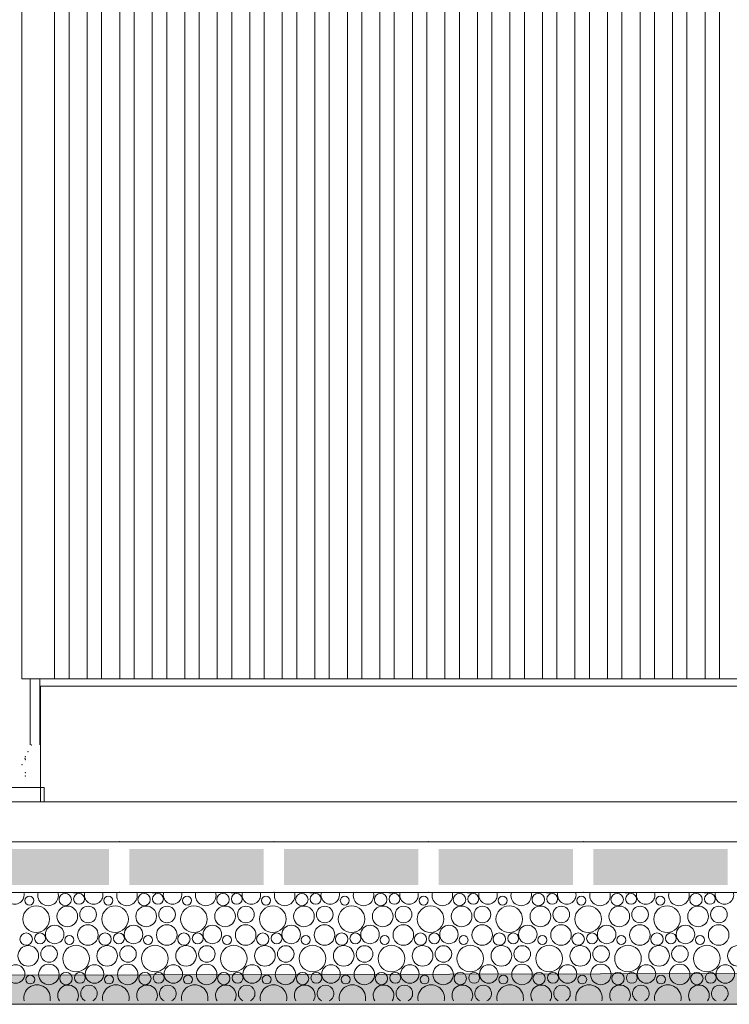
# Model space of a CAD drawing. Header units: millimetres. Extents: x -94601 to -15166, y -300 to 6935.
# Tile 56 of 97: x -47869 to -46887, y -300 to 1062. Entities that reach past the tile are written whole.
import ezdxf

# ---------------------------------------------------------------- set-up
doc = ezdxf.new("R2010")
doc.units = ezdxf.units.MM
doc.header["$MEASUREMENT"] = 0
for name, color, linetype in [('Métal _ Bardage.Charp_Couv_Bard_Métal', 7, 'Continuous'), ('Nouveau_Charpente _ Bardage.Charp_Couv_Zinc', 7, 'Continuous'), ('Nouveau_Menuis_Ext _ Murs-rideaux.Menuis_Ext', 7, 'Continuous'), ('Nouveau_Structure _ Longrine.GO', 7, 'Continuous'), ('Nouveau_Terrain _ Original.Terrain', 7, 'Continuous'), ('Nouveau_VRD _ Voirie 3d.VRD', 7, 'Continuous')]:
    doc.layers.add(name, color=color, linetype=linetype)

# ---------------------------------------------------------------- blocks, each defined once
blk = doc.blocks.new('Élément de coupe_20')
at = {"layer": 'Métal _ Bardage.Charp_Couv_Bard_Métal', "color": 7, "linetype": 'Continuous', "lineweight": 15}
for p, q in [((-47841.3, 150), (-47841.3, 140)), ((-47841.3, 140), (-40185.3, 140))]:
    blk.add_line(p, q, dxfattribs=at)
blk = doc.blocks.new('Élément de coupe_26')
at = {"layer": 'Nouveau_Structure _ Longrine.GO', "color": 7, "linetype": 'Continuous', "lineweight": 15}
for p, q in [((-47840.3, 0), (-47840.3, 140)), ((-47840.3, -20), (-47840.3, 0))]:
    blk.add_line(p, q, dxfattribs=at)
blk = doc.blocks.new('*X51')
at = {"layer": 'Nouveau_VRD _ Voirie 3d.VRD', "color": 33, "linetype": 'Continuous', "lineweight": 15, "true_color": 0xf48e54}
for centre, radius in [((-47806.2, -155.2), 8.58), ((-47787, -154.2), 7.52), ((-47697.1, -155.2), 8.58), ((-47677.9, -154.2), 7.52), ((-47587.9, -155.2), 8.58), ((-47568.8, -154.2), 7.52), ((-47478.8, -155.2), 8.58), ((-47459.7, -154.2), 7.52), ((-47369.7, -155.2), 8.58), ((-47350.6, -154.2), 7.52), ((-47260.6, -155.2), 8.58), ((-47241.5, -154.2), 7.52), ((-47151.5, -155.2), 8.58), ((-47132.3, -154.2), 7.52), ((-47042.4, -155.2), 8.58), ((-47023.2, -154.2), 7.52), ((-46933.3, -155.2), 8.58), ((-46914.1, -154.2), 7.52), ((-47855.7, -156.5), 6.2), ((-47746.6, -156.5), 6.2), ((-47637.5, -156.5), 6.2), ((-47528.4, -156.5), 6.2), ((-47419.3, -156.5), 6.2), ((-47310.1, -156.5), 6.2), ((-47201, -156.5), 6.2), ((-47091.9, -156.5), 6.2), ((-46982.8, -156.5), 6.2), ((-47846.3, -182.2), 18.4), ((-47803.3, -178.4), 14.3), ((-47774.5, -175.8), 11.5), ((-47737.2, -182.2), 18.4), ((-47694.2, -178.4), 14.3), ((-47665.3, -175.8), 11.5), ((-47628.1, -182.2), 18.4), ((-47585, -178.4), 14.3), ((-47556.2, -175.8), 11.5), ((-47519, -182.2), 18.4), ((-47475.9, -178.4), 14.3), ((-47447.1, -175.8), 11.5), ((-47409.9, -182.2), 18.4), ((-47366.8, -178.4), 14.3), ((-47338, -175.8), 11.5), ((-47300.8, -182.2), 18.4), ((-47257.7, -178.4), 14.3), ((-47228.9, -175.8), 11.5), ((-47191.7, -182.2), 18.4), ((-47148.6, -178.4), 14.3), ((-47119.8, -175.8), 11.5), ((-47082.6, -182.2), 18.4), ((-47039.5, -178.4), 14.3), ((-47010.7, -175.8), 11.5), ((-46973.4, -182.2), 18.4), ((-46930.4, -178.4), 14.3), ((-46901.6, -175.8), 11.5), ((-47774.8, -204.1), 14.2), ((-47665.7, -204.1), 14.2), ((-47556.5, -204.1), 14.2), ((-47447.4, -204.1), 14.2), ((-47338.3, -204.1), 14.2), ((-47229.2, -204.1), 14.2), ((-47120.1, -204.1), 14.2), ((-47011, -204.1), 14.2), ((-46901.9, -204.1), 14.2), ((-47860.2, -209.8), 8.58), ((-47841, -208.8), 7.52), ((-47820.8, -203.4), 12.8), ((-47751.1, -209.8), 8.58), ((-47731.9, -208.8), 7.52), ((-47711.7, -203.4), 12.8), ((-47641.9, -209.8), 8.58), ((-47622.8, -208.8), 7.52), ((-47602.6, -203.4), 12.8), ((-47532.8, -209.8), 8.58), ((-47513.7, -208.8), 7.52), ((-47493.5, -203.4), 12.8), ((-47423.7, -209.8), 8.58), ((-47404.6, -208.8), 7.52), ((-47384.4, -203.4), 12.8), ((-47314.6, -209.8), 8.58), ((-47295.5, -208.8), 7.52), ((-47275.2, -203.4), 12.8), ((-47205.5, -209.8), 8.58), ((-47186.3, -208.8), 7.52), ((-47166.1, -203.4), 12.8), ((-47096.4, -209.8), 8.58), ((-47077.2, -208.8), 7.52), ((-47057, -203.4), 12.8), ((-46987.3, -209.8), 8.58), ((-46968.1, -208.8), 7.52), ((-46947.9, -203.4), 12.8), ((-47800.6, -211.1), 6.2), ((-47691.5, -211.1), 6.2), ((-47582.4, -211.1), 6.2), ((-47473.3, -211.1), 6.2), ((-47364.1, -211.1), 6.2), ((-47255, -211.1), 6.2), ((-47145.9, -211.1), 6.2), ((-47036.8, -211.1), 6.2), ((-46927.7, -211.1), 6.2), ((-47857.3, -233), 14.3), ((-47828.5, -230.4), 11.5), ((-47791.2, -236.8), 18.4), ((-47748.2, -233), 14.3), ((-47719.3, -230.4), 11.5), ((-47682.1, -236.8), 18.4), ((-47639, -233), 14.3), ((-47610.2, -230.4), 11.5), ((-47573, -236.8), 18.4), ((-47529.9, -233), 14.3), ((-47501.1, -230.4), 11.5), ((-47463.9, -236.8), 18.4), ((-47420.8, -233), 14.3), ((-47392, -230.4), 11.5), ((-47354.8, -236.8), 18.4), ((-47311.7, -233), 14.3), ((-47282.9, -230.4), 11.5), ((-47245.7, -236.8), 18.4), ((-47202.6, -233), 14.3), ((-47173.8, -230.4), 11.5), ((-47136.6, -236.8), 18.4), ((-47093.5, -233), 14.3), ((-47064.7, -230.4), 11.5), ((-47027.4, -236.8), 18.4), ((-46984.4, -233), 14.3), ((-46955.6, -230.4), 11.5), ((-46918.3, -236.8), 18.4), ((-46875.3, -233), 14.3), ((-47828.8, -258.7), 14.2), ((-47719.7, -258.7), 14.2), ((-47610.5, -258.7), 14.2), ((-47501.4, -258.7), 14.2), ((-47392.3, -258.7), 14.2), ((-47283.2, -258.7), 14.2), ((-47174.1, -258.7), 14.2), ((-47065, -258.7), 14.2), ((-46955.9, -258.7), 14.2), ((-47874.8, -258), 12.8), ((-47805.1, -264.4), 8.58), ((-47785.9, -263.4), 7.52), ((-47765.7, -258), 12.8), ((-47695.9, -264.4), 8.58), ((-47676.8, -263.4), 7.52), ((-47656.6, -258), 12.8), ((-47586.8, -264.4), 8.58), ((-47567.7, -263.4), 7.52), ((-47547.5, -258), 12.8), ((-47477.7, -264.4), 8.58), ((-47458.6, -263.4), 7.52), ((-47438.4, -258), 12.8), ((-47368.6, -264.4), 8.58), ((-47349.5, -263.4), 7.52), ((-47329.2, -258), 12.8), ((-47259.5, -264.4), 8.58), ((-47240.3, -263.4), 7.52), ((-47220.1, -258), 12.8), ((-47150.4, -264.4), 8.58), ((-47131.2, -263.4), 7.52), ((-47111, -258), 12.8), ((-47041.3, -264.4), 8.58), ((-47022.1, -263.4), 7.52), ((-47001.9, -258), 12.8), ((-46932.2, -264.4), 8.58), ((-46913, -263.4), 7.52), ((-46892.8, -258), 12.8), ((-47854.6, -265.7), 6.2), ((-47745.5, -265.7), 6.2), ((-47636.4, -265.7), 6.2), ((-47527.3, -265.7), 6.2), ((-47418.1, -265.7), 6.2), ((-47309, -265.7), 6.2), ((-47199.9, -265.7), 6.2), ((-47090.8, -265.7), 6.2), ((-46981.7, -265.7), 6.2)]:
    blk.add_circle(centre, radius, dxfattribs=at)
for centre, radius, start, end in [((-47875.9, -148.8), 12.8, 163.5489, 16.4511), ((-47829.9, -149.5), 14.2, 162.5101, 17.4899), ((-47792.3, -127.6), 18.4, 254.0928, 285.9072), ((-47766.8, -148.8), 12.8, 163.5489, 16.4511), ((-47720.8, -149.5), 14.2, 162.5101, 17.4899), ((-47683.2, -127.6), 18.4, 254.0928, 285.9072), ((-47657.7, -148.8), 12.8, 163.5489, 16.4511), ((-47611.7, -149.5), 14.2, 162.5101, 17.4899), ((-47574.1, -127.6), 18.4, 254.0928, 285.9072), ((-47548.6, -148.8), 12.8, 163.5489, 16.4511), ((-47502.5, -149.5), 14.2, 162.5101, 17.4899), ((-47465, -127.6), 18.4, 254.0928, 285.9072), ((-47439.5, -148.8), 12.8, 163.5489, 16.4511), ((-47393.4, -149.5), 14.2, 162.5101, 17.4899), ((-47355.9, -127.6), 18.4, 254.0928, 285.9072), ((-47330.4, -148.8), 12.8, 163.5489, 16.4511), ((-47284.3, -149.5), 14.2, 162.5101, 17.4899), ((-47246.8, -127.6), 18.4, 254.0928, 285.9072), ((-47221.2, -148.8), 12.8, 163.5489, 16.4511), ((-47175.2, -149.5), 14.2, 162.5101, 17.4899), ((-47137.7, -127.6), 18.4, 254.0928, 285.9072), ((-47112.1, -148.8), 12.8, 163.5489, 16.4511), ((-47066.1, -149.5), 14.2, 162.5101, 17.4899), ((-47028.6, -127.6), 18.4, 254.0928, 285.9072), ((-47003, -148.8), 12.8, 163.5489, 16.4511), ((-46957, -149.5), 14.2, 162.5101, 17.4899), ((-46919.4, -127.6), 18.4, 254.0928, 285.9072), ((-46893.9, -148.8), 12.8, 163.5489, 16.4511), ((-47845.2, -291.4), 18.4, 347.7576, 192.2424), ((-47802.2, -287.6), 14.3, 327.777, 212.223), ((-47773.3, -285), 11.5, 296.7325, 243.2675), ((-47736.1, -291.4), 18.4, 347.7576, 192.2424), ((-47693, -287.6), 14.3, 327.777, 212.223), ((-47664.2, -285), 11.5, 296.7325, 243.2675), ((-47627, -291.4), 18.4, 347.7576, 192.2424), ((-47583.9, -287.6), 14.3, 327.777, 212.223), ((-47555.1, -285), 11.5, 296.7325, 243.2675), ((-47517.9, -291.4), 18.4, 347.7576, 192.2424), ((-47474.8, -287.6), 14.3, 327.777, 212.223), ((-47446, -285), 11.5, 296.7325, 243.2675), ((-47408.8, -291.4), 18.4, 347.7576, 192.2424), ((-47365.7, -287.6), 14.3, 327.777, 212.223), ((-47336.9, -285), 11.5, 296.7325, 243.2675), ((-47299.7, -291.4), 18.4, 347.7576, 192.2424), ((-47256.6, -287.6), 14.3, 327.777, 212.223), ((-47227.8, -285), 11.5, 296.7325, 243.2675), ((-47190.6, -291.4), 18.4, 347.7576, 192.2424), ((-47147.5, -287.6), 14.3, 327.777, 212.223), ((-47118.7, -285), 11.5, 296.7325, 243.2675), ((-47081.4, -291.4), 18.4, 347.7576, 192.2424), ((-47038.4, -287.6), 14.3, 327.777, 212.223), ((-47009.6, -285), 11.5, 296.7325, 243.2675), ((-46972.3, -291.4), 18.4, 347.7576, 192.2424), ((-46929.3, -287.6), 14.3, 327.777, 212.223), ((-46900.4, -285), 11.5, 296.7325, 243.2675)]:
    blk.add_arc(centre, radius, start, end, dxfattribs=at)
blk = doc.blocks.new('*X52')
at = {"layer": 'Nouveau_VRD _ Voirie 3d.VRD', "linetype": 'Continuous', "lineweight": 15, "true_color": 0xb5b5b5}
for points in [[(-47931.6, -85.2), (-47931.6, -135.2), (-47745.5, -135.2), (-47745.5, -85.2)], [(-47717.5, -85.2), (-47717.5, -135.2), (-47531.5, -135.2), (-47531.5, -85.2)], [(-47503.5, -85.2), (-47503.5, -135.2), (-47317.5, -135.2), (-47317.5, -85.2)], [(-47289.5, -85.2), (-47289.5, -135.2), (-47103.4, -135.2), (-47103.4, -85.2)], [(-47075.4, -85.2), (-47075.4, -135.2), (-46889.4, -135.2), (-46889.4, -85.2)]]:
    blk.add_hatch(color=253, dxfattribs=at).paths.add_polyline_path(points)
at = {"layer": 'Nouveau_VRD _ Voirie 3d.VRD', "color": 253, "linetype": 'Continuous', "lineweight": 15, "true_color": 0xb5b5b5}
for p in [(-47731.5, -75.2), (-47517.5, -75.2), (-47303.5, -75.2), (-47089.4, -75.2), (-47731.5, -145.2), (-47517.5, -145.2), (-47303.5, -145.2), (-47089.4, -145.2)]:
    blk.add_point(p, dxfattribs=at)
blk = doc.blocks.new('Élément de coupe_40')
at = {"layer": 'Nouveau_VRD _ Voirie 3d.VRD', "color": 251, "linetype": 'Continuous', "lineweight": 15, "true_color": 0x6a6a6a}
blk.add_line((-36763.6, -20), (-82142.3, -20), dxfattribs=at)
at = {"layer": 'Nouveau_VRD _ Voirie 3d.VRD', "color": 7, "linetype": 'Continuous', "lineweight": 15}
for p, q in [((-37013, -75.2), (-81749.3, -75.2)), ((-37013, -145.2), (-81749.3, -145.2))]:
    blk.add_line(p, q, dxfattribs=at)
at = {"layer": 'Nouveau_VRD _ Voirie 3d.VRD', "lineweight": 0}
for name in ['*X52', '*X51']:
    blk.add_blockref(name, (0, 0), dxfattribs=at)
blk = doc.blocks.new('Élément de coupe_41')
at = {"layer": 'Nouveau_VRD _ Voirie 3d.VRD', "color": 251, "linetype": 'Continuous', "lineweight": 15, "true_color": 0x6a6a6a}
for p, q in [((-47840.3, 60), (-47841.3, 60)), ((-58330.3, 0), (-47835.3, 0)), ((-47835.3, 0), (-47835.3, -20))]:
    blk.add_line(p, q, dxfattribs=at)
at = {"layer": 'Nouveau_VRD _ Voirie 3d.VRD', "color": 254, "linetype": 'Continuous', "lineweight": 15, "true_color": 0xcccccc}
for p in [(-47853.1, 58.4), (-47861.6, 42.6), (-47857.5, 49.4), (-47866.2, 31.5), (-47861.8, 40.4), (-47861.6, 38.2), (-47861.6, 20.4), (-47861.6, 15.9)]:
    blk.add_point(p, dxfattribs=at)
blk = doc.blocks.new('Élément de coupe_152')
at = {"layer": 'Nouveau_Terrain _ Original.Terrain', "linetype": 'Continuous', "lineweight": 15, "true_color": 0xf48e54}
h = blk.add_hatch(dxfattribs=at)
h.set_pattern_fill('Terre', color=33, style=0, pattern_type=2)
h.set_pattern_definition([(45, (0, 0), (-137.8858, 137.8858), []), (45, (-45.96, 45.96), (-275.7716, 275.7716), []), (45, (-91.92, 91.92), (-275.7716, 275.7716), []), (135, (-137.886, 137.886), (45.96194, 45.96194), [195, -195])])
h.paths.add_polyline_path([(-24599, -287.5), (-26213.3, -282.5), (-27475.8, -278.6), (-28431.2, -275.7), (-29150.2, -273.4), (-29692.4, -271.7), (-34914.2, -260.4), (-35607.8, -259.7), (-36383.2, -258.8), (-37203.7, -257.9), (-38035.6, -256.8), (-38848.8, -255.8), (-39617.3, -254.7), (-39814.4, -254.8), (-40203.4, -255.2), (-40585.7, -255.6), (-41317.6, -254.5), (-41705.6, -254.9), (-42360.6, -253.9), (-42753.4, -254.3), (-43138.8, -254.7), (-43713.8, -253.7), (-44102.8, -254.2), (-44484, -254.6), (-44984.4, -253.7), (-45367.9, -254.1), (-45743.3, -254.6), (-64584.6, -300), (-20478, -300), (-22586.9, -293.6)])
at = {"layer": 'Nouveau_Terrain _ Original.Terrain', "color": 7, "linetype": 'Continuous', "lineweight": 15}
blk.add_line((-20478, -300), (-64584.6, -300), dxfattribs=at)
at = {"layer": 'Nouveau_Terrain _ Original.Terrain', "color": 7, "linetype": 'Continuous', "lineweight": 15, "flags": 128}
blk.add_lwpolyline([(-35607.8, -259.7), (-36383.2, -258.8), (-37203.7, -257.9), (-38035.6, -256.8), (-38848.8, -255.8), (-39617.3, -254.7), (-39814.4, -254.8), (-40203.4, -255.2), (-40585.7, -255.6), (-41317.6, -254.5), (-41705.6, -254.9), (-42360.6, -253.9), (-42753.4, -254.3), (-43138.8, -254.7), (-43713.8, -253.7), (-44102.8, -254.2), (-44484, -254.6), (-44984.4, -253.7), (-45367.9, -254.1), (-45743.3, -254.6), (-64584.6, -300)], dxfattribs=at)
blk = doc.blocks.new('Élément de coupe_751')
at = {"layer": 'Nouveau_Charpente _ Bardage.Charp_Couv_Zinc', "color": 33, "linetype": 'Continuous', "lineweight": 15, "true_color": 0xc1976c}
for p, q in [((-47820.8, 3150), (-47820.8, 150)), ((-47820.8, 150), (-47845.8, 150))]:
    blk.add_line(p, q, dxfattribs=at)
blk = doc.blocks.new('Élément de coupe_752')
at = {"layer": 'Nouveau_Charpente _ Bardage.Charp_Couv_Zinc', "color": 33, "linetype": 'Continuous', "lineweight": 15, "true_color": 0xc1976c}
for p, q in [((-47866.3, 150), (-47866.3, 3150)), ((-47845.8, 150), (-47866.3, 150))]:
    blk.add_line(p, q, dxfattribs=at)
blk = doc.blocks.new('Élément de coupe_753')
at = {"layer": 'Nouveau_Charpente _ Bardage.Charp_Couv_Zinc', "color": 15, "linetype": 'Continuous', "lineweight": 15}
blk.add_line((-47800.8, 150), (-47820.8, 150), dxfattribs=at)
blk = doc.blocks.new('Élément de coupe_755')
at = {"layer": 'Nouveau_Charpente _ Bardage.Charp_Couv_Zinc', "color": 33, "linetype": 'Continuous', "lineweight": 15, "true_color": 0xc1976c}
for p, q in [((-47800.8, 150), (-47800.8, 3150)), ((-47775.8, 3150), (-47775.8, 150)), ((-47775.8, 150), (-47800.8, 150))]:
    blk.add_line(p, q, dxfattribs=at)
blk = doc.blocks.new('Élément de coupe_756')
at = {"layer": 'Nouveau_Charpente _ Bardage.Charp_Couv_Zinc', "color": 15, "linetype": 'Continuous', "lineweight": 15}
blk.add_line((-47755.8, 150), (-47775.8, 150), dxfattribs=at)
blk = doc.blocks.new('Élément de coupe_757')
at = {"layer": 'Nouveau_Charpente _ Bardage.Charp_Couv_Zinc', "color": 33, "linetype": 'Continuous', "lineweight": 15, "true_color": 0xc1976c}
for p, q in [((-47755.8, 150), (-47755.8, 3150)), ((-47730.8, 3150), (-47730.8, 150)), ((-47730.8, 150), (-47755.8, 150))]:
    blk.add_line(p, q, dxfattribs=at)
blk = doc.blocks.new('Élément de coupe_758')
at = {"layer": 'Nouveau_Charpente _ Bardage.Charp_Couv_Zinc', "color": 15, "linetype": 'Continuous', "lineweight": 15}
blk.add_line((-47710.8, 150), (-47730.8, 150), dxfattribs=at)
blk = doc.blocks.new('Élément de coupe_759')
at = {"layer": 'Nouveau_Charpente _ Bardage.Charp_Couv_Zinc', "color": 33, "linetype": 'Continuous', "lineweight": 15, "true_color": 0xc1976c}
for p, q in [((-47710.8, 150), (-47710.8, 3150)), ((-47685.8, 3150), (-47685.8, 150)), ((-47685.8, 150), (-47710.8, 150))]:
    blk.add_line(p, q, dxfattribs=at)
blk = doc.blocks.new('Élément de coupe_760')
at = {"layer": 'Nouveau_Charpente _ Bardage.Charp_Couv_Zinc', "color": 15, "linetype": 'Continuous', "lineweight": 15}
blk.add_line((-47665.8, 150), (-47685.8, 150), dxfattribs=at)
blk = doc.blocks.new('Élément de coupe_761')
at = {"layer": 'Nouveau_Charpente _ Bardage.Charp_Couv_Zinc', "color": 33, "linetype": 'Continuous', "lineweight": 15, "true_color": 0xc1976c}
for p, q in [((-47665.8, 150), (-47665.8, 3150)), ((-47640.8, 3150), (-47640.8, 150)), ((-47640.8, 150), (-47665.8, 150))]:
    blk.add_line(p, q, dxfattribs=at)
blk = doc.blocks.new('Élément de coupe_762')
at = {"layer": 'Nouveau_Charpente _ Bardage.Charp_Couv_Zinc', "color": 15, "linetype": 'Continuous', "lineweight": 15}
blk.add_line((-47620.8, 150), (-47640.8, 150), dxfattribs=at)
blk = doc.blocks.new('Élément de coupe_763')
at = {"layer": 'Nouveau_Charpente _ Bardage.Charp_Couv_Zinc', "color": 33, "linetype": 'Continuous', "lineweight": 15, "true_color": 0xc1976c}
for p, q in [((-47620.8, 150), (-47620.8, 3150)), ((-47595.8, 3150), (-47595.8, 150)), ((-47595.8, 150), (-47620.8, 150))]:
    blk.add_line(p, q, dxfattribs=at)
blk = doc.blocks.new('Élément de coupe_764')
at = {"layer": 'Nouveau_Charpente _ Bardage.Charp_Couv_Zinc', "color": 15, "linetype": 'Continuous', "lineweight": 15}
blk.add_line((-47575.8, 150), (-47595.8, 150), dxfattribs=at)
blk = doc.blocks.new('Élément de coupe_765')
at = {"layer": 'Nouveau_Charpente _ Bardage.Charp_Couv_Zinc', "color": 33, "linetype": 'Continuous', "lineweight": 15, "true_color": 0xc1976c}
for p, q in [((-47575.8, 150), (-47575.8, 3150)), ((-47550.8, 3150), (-47550.8, 150)), ((-47550.8, 150), (-47575.8, 150))]:
    blk.add_line(p, q, dxfattribs=at)
blk = doc.blocks.new('Élément de coupe_766')
at = {"layer": 'Nouveau_Charpente _ Bardage.Charp_Couv_Zinc', "color": 15, "linetype": 'Continuous', "lineweight": 15}
blk.add_line((-47530.8, 150), (-47550.8, 150), dxfattribs=at)
blk = doc.blocks.new('Élément de coupe_767')
at = {"layer": 'Nouveau_Charpente _ Bardage.Charp_Couv_Zinc', "color": 33, "linetype": 'Continuous', "lineweight": 15, "true_color": 0xc1976c}
for p, q in [((-47530.8, 150), (-47530.8, 3150)), ((-47505.8, 3150), (-47505.8, 150)), ((-47505.8, 150), (-47530.8, 150))]:
    blk.add_line(p, q, dxfattribs=at)
blk = doc.blocks.new('Élément de coupe_768')
at = {"layer": 'Nouveau_Charpente _ Bardage.Charp_Couv_Zinc', "color": 15, "linetype": 'Continuous', "lineweight": 15}
blk.add_line((-47485.8, 150), (-47505.8, 150), dxfattribs=at)
blk = doc.blocks.new('Élément de coupe_769')
at = {"layer": 'Nouveau_Charpente _ Bardage.Charp_Couv_Zinc', "color": 33, "linetype": 'Continuous', "lineweight": 15, "true_color": 0xc1976c}
for p, q in [((-47485.8, 150), (-47485.8, 3150)), ((-47460.8, 3150), (-47460.8, 150)), ((-47460.8, 150), (-47485.8, 150))]:
    blk.add_line(p, q, dxfattribs=at)
blk = doc.blocks.new('Élément de coupe_770')
at = {"layer": 'Nouveau_Charpente _ Bardage.Charp_Couv_Zinc', "color": 15, "linetype": 'Continuous', "lineweight": 15}
blk.add_line((-47440.8, 150), (-47460.8, 150), dxfattribs=at)
blk = doc.blocks.new('Élément de coupe_771')
at = {"layer": 'Nouveau_Charpente _ Bardage.Charp_Couv_Zinc', "color": 33, "linetype": 'Continuous', "lineweight": 15, "true_color": 0xc1976c}
for p, q in [((-47440.8, 150), (-47440.8, 3150)), ((-47415.8, 3150), (-47415.8, 150)), ((-47415.8, 150), (-47440.8, 150))]:
    blk.add_line(p, q, dxfattribs=at)
blk = doc.blocks.new('Élément de coupe_772')
at = {"layer": 'Nouveau_Charpente _ Bardage.Charp_Couv_Zinc', "color": 15, "linetype": 'Continuous', "lineweight": 15}
blk.add_line((-47395.8, 150), (-47415.8, 150), dxfattribs=at)
blk = doc.blocks.new('Élément de coupe_773')
at = {"layer": 'Nouveau_Charpente _ Bardage.Charp_Couv_Zinc', "color": 33, "linetype": 'Continuous', "lineweight": 15, "true_color": 0xc1976c}
for p, q in [((-47395.8, 150), (-47395.8, 3150)), ((-47370.8, 3150), (-47370.8, 150)), ((-47370.8, 150), (-47395.8, 150))]:
    blk.add_line(p, q, dxfattribs=at)
blk = doc.blocks.new('Élément de coupe_774')
at = {"layer": 'Nouveau_Charpente _ Bardage.Charp_Couv_Zinc', "color": 15, "linetype": 'Continuous', "lineweight": 15}
blk.add_line((-47350.8, 150), (-47370.8, 150), dxfattribs=at)
blk = doc.blocks.new('Élément de coupe_775')
at = {"layer": 'Nouveau_Charpente _ Bardage.Charp_Couv_Zinc', "color": 33, "linetype": 'Continuous', "lineweight": 15, "true_color": 0xc1976c}
for p, q in [((-47350.8, 150), (-47350.8, 3150)), ((-47325.8, 3150), (-47325.8, 150)), ((-47325.8, 150), (-47350.8, 150))]:
    blk.add_line(p, q, dxfattribs=at)
blk = doc.blocks.new('Élément de coupe_776')
at = {"layer": 'Nouveau_Charpente _ Bardage.Charp_Couv_Zinc', "color": 15, "linetype": 'Continuous', "lineweight": 15}
blk.add_line((-47305.8, 150), (-47325.8, 150), dxfattribs=at)
blk = doc.blocks.new('Élément de coupe_777')
at = {"layer": 'Nouveau_Charpente _ Bardage.Charp_Couv_Zinc', "color": 33, "linetype": 'Continuous', "lineweight": 15, "true_color": 0xc1976c}
for p, q in [((-47305.8, 150), (-47305.8, 3150)), ((-47280.8, 3150), (-47280.8, 150)), ((-47280.8, 150), (-47305.8, 150))]:
    blk.add_line(p, q, dxfattribs=at)
blk = doc.blocks.new('Élément de coupe_778')
at = {"layer": 'Nouveau_Charpente _ Bardage.Charp_Couv_Zinc', "color": 15, "linetype": 'Continuous', "lineweight": 15}
blk.add_line((-47260.8, 150), (-47280.8, 150), dxfattribs=at)
blk = doc.blocks.new('Élément de coupe_779')
at = {"layer": 'Nouveau_Charpente _ Bardage.Charp_Couv_Zinc', "color": 33, "linetype": 'Continuous', "lineweight": 15, "true_color": 0xc1976c}
for p, q in [((-47260.8, 150), (-47260.8, 3150)), ((-47235.8, 3150), (-47235.8, 150)), ((-47235.8, 150), (-47260.8, 150))]:
    blk.add_line(p, q, dxfattribs=at)
blk = doc.blocks.new('Élément de coupe_780')
at = {"layer": 'Nouveau_Charpente _ Bardage.Charp_Couv_Zinc', "color": 15, "linetype": 'Continuous', "lineweight": 15}
blk.add_line((-47215.8, 150), (-47235.8, 150), dxfattribs=at)
blk = doc.blocks.new('Élément de coupe_781')
at = {"layer": 'Nouveau_Charpente _ Bardage.Charp_Couv_Zinc', "color": 33, "linetype": 'Continuous', "lineweight": 15, "true_color": 0xc1976c}
for p, q in [((-47215.8, 150), (-47215.8, 3150)), ((-47190.8, 3150), (-47190.8, 150)), ((-47190.8, 150), (-47215.8, 150))]:
    blk.add_line(p, q, dxfattribs=at)
blk = doc.blocks.new('Élément de coupe_782')
at = {"layer": 'Nouveau_Charpente _ Bardage.Charp_Couv_Zinc', "color": 15, "linetype": 'Continuous', "lineweight": 15}
blk.add_line((-47170.8, 150), (-47190.8, 150), dxfattribs=at)
blk = doc.blocks.new('Élément de coupe_783')
at = {"layer": 'Nouveau_Charpente _ Bardage.Charp_Couv_Zinc', "color": 33, "linetype": 'Continuous', "lineweight": 15, "true_color": 0xc1976c}
for p, q in [((-47170.8, 150), (-47170.8, 3150)), ((-47145.8, 3150), (-47145.8, 150)), ((-47145.8, 150), (-47170.8, 150))]:
    blk.add_line(p, q, dxfattribs=at)
blk = doc.blocks.new('Élément de coupe_784')
at = {"layer": 'Nouveau_Charpente _ Bardage.Charp_Couv_Zinc', "color": 15, "linetype": 'Continuous', "lineweight": 15}
blk.add_line((-47125.8, 150), (-47145.8, 150), dxfattribs=at)
blk = doc.blocks.new('Élément de coupe_785')
at = {"layer": 'Nouveau_Charpente _ Bardage.Charp_Couv_Zinc', "color": 33, "linetype": 'Continuous', "lineweight": 15, "true_color": 0xc1976c}
for p, q in [((-47125.8, 150), (-47125.8, 3150)), ((-47100.8, 3150), (-47100.8, 150)), ((-47100.8, 150), (-47125.8, 150))]:
    blk.add_line(p, q, dxfattribs=at)
blk = doc.blocks.new('Élément de coupe_786')
at = {"layer": 'Nouveau_Charpente _ Bardage.Charp_Couv_Zinc', "color": 15, "linetype": 'Continuous', "lineweight": 15}
blk.add_line((-47080.8, 150), (-47100.8, 150), dxfattribs=at)
blk = doc.blocks.new('Élément de coupe_787')
at = {"layer": 'Nouveau_Charpente _ Bardage.Charp_Couv_Zinc', "color": 33, "linetype": 'Continuous', "lineweight": 15, "true_color": 0xc1976c}
for p, q in [((-47080.8, 150), (-47080.8, 3150)), ((-47055.8, 3150), (-47055.8, 150)), ((-47055.8, 150), (-47080.8, 150))]:
    blk.add_line(p, q, dxfattribs=at)
blk = doc.blocks.new('Élément de coupe_788')
at = {"layer": 'Nouveau_Charpente _ Bardage.Charp_Couv_Zinc', "color": 15, "linetype": 'Continuous', "lineweight": 15}
blk.add_line((-47035.8, 150), (-47055.8, 150), dxfattribs=at)
blk = doc.blocks.new('Élément de coupe_789')
at = {"layer": 'Nouveau_Charpente _ Bardage.Charp_Couv_Zinc', "color": 33, "linetype": 'Continuous', "lineweight": 15, "true_color": 0xc1976c}
for p, q in [((-47035.8, 150), (-47035.8, 3150)), ((-47010.8, 3150), (-47010.8, 150)), ((-47010.8, 150), (-47035.8, 150))]:
    blk.add_line(p, q, dxfattribs=at)
blk = doc.blocks.new('Élément de coupe_790')
at = {"layer": 'Nouveau_Charpente _ Bardage.Charp_Couv_Zinc', "color": 15, "linetype": 'Continuous', "lineweight": 15}
blk.add_line((-46990.8, 150), (-47010.8, 150), dxfattribs=at)
blk = doc.blocks.new('Élément de coupe_791')
at = {"layer": 'Nouveau_Charpente _ Bardage.Charp_Couv_Zinc', "color": 33, "linetype": 'Continuous', "lineweight": 15, "true_color": 0xc1976c}
for p, q in [((-46990.8, 150), (-46990.8, 3150)), ((-46965.8, 3150), (-46965.8, 150)), ((-46965.8, 150), (-46990.8, 150))]:
    blk.add_line(p, q, dxfattribs=at)
blk = doc.blocks.new('Élément de coupe_792')
at = {"layer": 'Nouveau_Charpente _ Bardage.Charp_Couv_Zinc', "color": 15, "linetype": 'Continuous', "lineweight": 15}
blk.add_line((-46945.8, 150), (-46965.8, 150), dxfattribs=at)
blk = doc.blocks.new('Élément de coupe_793')
at = {"layer": 'Nouveau_Charpente _ Bardage.Charp_Couv_Zinc', "color": 33, "linetype": 'Continuous', "lineweight": 15, "true_color": 0xc1976c}
for p, q in [((-46945.8, 150), (-46945.8, 3150)), ((-46920.8, 3150), (-46920.8, 150)), ((-46920.8, 150), (-46945.8, 150))]:
    blk.add_line(p, q, dxfattribs=at)
blk = doc.blocks.new('Élément de coupe_794')
at = {"layer": 'Nouveau_Charpente _ Bardage.Charp_Couv_Zinc', "color": 15, "linetype": 'Continuous', "lineweight": 15}
blk.add_line((-46900.8, 150), (-46920.8, 150), dxfattribs=at)
blk = doc.blocks.new('Élément de coupe_795')
at = {"layer": 'Nouveau_Charpente _ Bardage.Charp_Couv_Zinc', "color": 33, "linetype": 'Continuous', "lineweight": 15, "true_color": 0xc1976c}
for p, q in [((-46900.8, 150), (-46900.8, 3150)), ((-46875.8, 150), (-46900.8, 150))]:
    blk.add_line(p, q, dxfattribs=at)
blk = doc.blocks.new('Élément de coupe_1647')
at = {"layer": 'Nouveau_Menuis_Ext _ Murs-rideaux.Menuis_Ext', "color": 251, "linetype": 'Continuous', "lineweight": 15, "true_color": 0x6a6a6a}
for p, q in [((-47854.8, 58.7), (-47854.8, 150)), ((-47841.3, 58.7), (-47841.3, 140))]:
    blk.add_line(p, q, dxfattribs=at)

msp = doc.modelspace()

# ---------------------------------------------------------------- block references
at = {"layer": 'Métal _ Bardage.Charp_Couv_Bard_Métal', "lineweight": 0}
msp.add_blockref('Élément de coupe_20', (0, 0), dxfattribs=at)
at = {"layer": 'Nouveau_Charpente _ Bardage.Charp_Couv_Zinc', "lineweight": 0}
for name in ['Élément de coupe_752', 'Élément de coupe_751', 'Élément de coupe_753', 'Élément de coupe_755', 'Élément de coupe_756', 'Élément de coupe_757', 'Élément de coupe_758', 'Élément de coupe_759', 'Élément de coupe_760', 'Élément de coupe_761', 'Élément de coupe_762', 'Élément de coupe_763', 'Élément de coupe_764', 'Élément de coupe_765', 'Élément de coupe_766', 'Élément de coupe_767', 'Élément de coupe_768', 'Élément de coupe_769', 'Élément de coupe_770', 'Élément de coupe_771', 'Élément de coupe_772', 'Élément de coupe_773', 'Élément de coupe_774', 'Élément de coupe_775', 'Élément de coupe_776', 'Élément de coupe_777', 'Élément de coupe_778', 'Élément de coupe_779', 'Élément de coupe_780', 'Élément de coupe_781', 'Élément de coupe_782', 'Élément de coupe_783', 'Élément de coupe_784', 'Élément de coupe_785', 'Élément de coupe_786', 'Élément de coupe_787', 'Élément de coupe_788', 'Élément de coupe_789', 'Élément de coupe_790', 'Élément de coupe_791', 'Élément de coupe_792', 'Élément de coupe_793', 'Élément de coupe_794', 'Élément de coupe_795']:
    msp.add_blockref(name, (0, 0), dxfattribs=at)
at = {"layer": 'Nouveau_Menuis_Ext _ Murs-rideaux.Menuis_Ext', "lineweight": 0}
msp.add_blockref('Élément de coupe_1647', (0, 0), dxfattribs=at)
at = {"layer": 'Nouveau_Structure _ Longrine.GO', "lineweight": 0}
msp.add_blockref('Élément de coupe_26', (0, 0), dxfattribs=at)
at = {"layer": 'Nouveau_Terrain _ Original.Terrain', "lineweight": 0}
msp.add_blockref('Élément de coupe_152', (0, 0), dxfattribs=at)
at = {"layer": 'Nouveau_VRD _ Voirie 3d.VRD', "lineweight": 0}
for name in ['Élément de coupe_41', 'Élément de coupe_40']:
    msp.add_blockref(name, (0, 0), dxfattribs=at)

doc.saveas('drawing.dxf')
